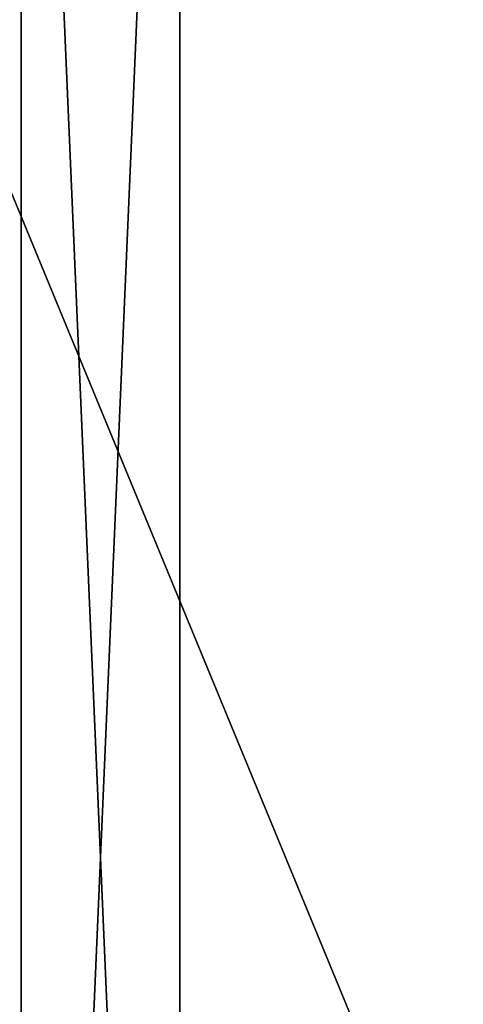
# Model space of a CAD drawing. Header units: inches. Extents: x 491 to 729, y -143 to 65.
# Tile 97 of 240: x 504 to 512, y -80 to -63. Entities that reach past the tile are written whole.
import ezdxf

# ---------------------------------------------------------------- set-up
doc = ezdxf.new("R2010")
doc.units = ezdxf.units.IN
doc.header["$MEASUREMENT"] = 0
doc.layers.add('A-FURN', color=7, linetype='Continuous')
doc.layers.add('CET color Grey23', color=7, linetype='Continuous', true_color=0x393c39)
doc.layers.add('CET color tan', color=7, linetype='Continuous', true_color=0xd4b38d)

# ---------------------------------------------------------------- blocks, each defined once
blk = doc.blocks.new('*C95')
at = {"layer": 'CET color Grey23', "linetype": 'Continuous'}
mesh = blk.add_polyface(dxfattribs=at)
corners = [(31.85, 4.648, 25.744), (-31.85, 4.648, 25.744), (-31.85, 4.648, 27.476), (31.85, 4.648, 27.476), (-31.85, 1.892, 25.744), (-31.85, 1.892, 27.476), (31.85, 1.892, 25.744), (31.85, 1.892, 27.476)]
mesh.append_faces([[corners[k] for k in face] for face in [(0, 2, 3, 0), (1, 5, 2, 1), (1, 6, 4, 1), (5, 3, 2, 5), (4, 7, 5, 4), (6, 3, 7, 6)]], dxfattribs={"vtx0": -1, "vtx3": -1})
mesh.append_faces([[corners[k] for k in face] for face in [(0, 1, 2, 0), (1, 4, 5, 1), (1, 0, 6, 1), (5, 7, 3, 5), (4, 6, 7, 4), (6, 0, 3, 6)]], dxfattribs={"vtx2": -1})
at = {"layer": 'CET color tan', "linetype": 'Continuous'}
mesh = blk.add_polyface(dxfattribs=at)
corners = [(-35, -14.382, 28.5), (35, -14.382, 28.5), (35, 14.5, 28.5), (-35, 14.5, 28.5)]
mesh.append_faces([[corners[k] for k in face] for face in [(0, 2, 3, 0)]], dxfattribs={"vtx0": -1, "vtx3": -1})
mesh.append_faces([[corners[k] for k in face] for face in [(0, 1, 2, 0)]], dxfattribs={"vtx2": -1})
mesh = blk.add_polyface(dxfattribs=at)
corners = [(-35, -14.382, 27.563), (35, 14.5, 27.563), (35, -14.382, 27.563), (-35, 14.5, 27.563)]
mesh.append_faces([[corners[k] for k in face] for face in [(0, 1, 2, 0)]], dxfattribs={"vtx0": -1, "vtx3": -1})
mesh.append_faces([[corners[k] for k in face] for face in [(0, 3, 1, 0)]], dxfattribs={"vtx2": -1})
blk = doc.blocks.new('*C93')
at = {"layer": 'A-FURN', "linetype": 'Continuous', "rotation": 89.99999999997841}
blk.add_blockref('*C95', (508.685, -77.755, 0), dxfattribs=at)

msp = doc.modelspace()

# ---------------------------------------------------------------- block references
at = {"layer": 'A-FURN', "linetype": 'Continuous'}
msp.add_blockref('*C93', (0, 0), dxfattribs=at)

doc.saveas('drawing.dxf')
